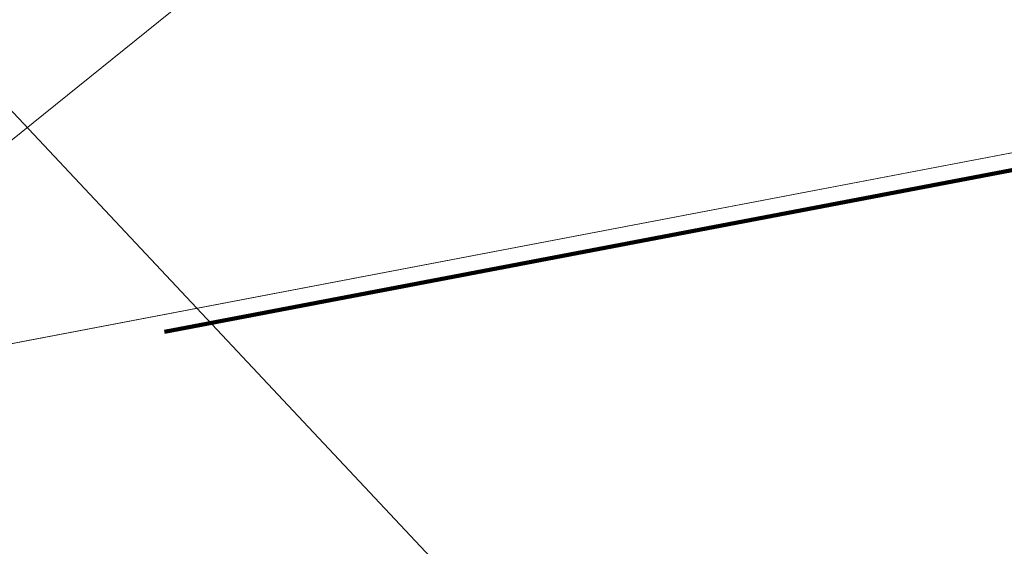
# Model space of a CAD drawing. Extents: x 3503739 to 3504470, y 5375172 to 5375561.
# Tile 53 of 142: x 3504138.841 to 3504139.342, y 5375390.276 to 5375390.544. Entities that reach past the tile are written whole.
import ezdxf

# ---------------------------------------------------------------- set-up
doc = ezdxf.new("R2010")
doc.units = 0
doc.header["$MEASUREMENT"] = 0
doc.linetypes.add('1', pattern=[1.4, 0.5, -0.2, 0.5, -0.2])
for name, color, linetype in [('_4WP_KANCADT_', 7, 'Continuous'), ('BHM_WA', 7, 'Continuous'), ('KMP_TIEF20-05-25', 7, 'Continuous')]:
    doc.layers.add(name, color=color, linetype=linetype)

msp = doc.modelspace()

# ---------------------------------------------------------------- linework, layer by layer
at = {"layer": '_4WP_KANCADT_', "color": 7, "linetype": 'Continuous', "lineweight": 20}
msp.add_line((3504139.56424, 5375389.72342), (3504131.91123, 5375397.87138), dxfattribs=at)
at = {"layer": 'BHM_WA', "color": 254, "linetype": 'Continuous', "lineweight": 9}
for points in [[(3504140.94327, 5375392.1806, 0), (3504134.2822, 5375386.81298, 0)], [(3504140.87016, 5375387.52983, 0), (3504140.94327, 5375392.1806, 0), (3504134.2822, 5375386.81298, 0)], [(3504138.47705, 5375390.31098, 0), (3504139.65581, 5375390.53576, 0), (3504139.89932, 5375389.25877, 0), (3504138.72056, 5375389.03399, 0), (3504138.4965, 5375390.20895, 0), (3504138.72056, 5375389.03399, 0), (3504139.89932, 5375389.25877, 0), (3504139.65581, 5375390.53576, 0), (3504138.6684, 5375390.34747, 0), (3504138.52244, 5375390.31963, 0), (3504138.47705, 5375390.31098, 0)], [(3504138.47705, 5375390.31098, 0), (3504138.48141, 5375390.2881, 0), (3504138.4965, 5375390.20895, 0), (3504138.72056, 5375389.03399, 0), (3504139.89932, 5375389.25877, 0), (3504139.65581, 5375390.53576, 0), (3504138.6684, 5375390.34747, 0), (3504138.52244, 5375390.31963, 0), (3504138.47705, 5375390.31098, 0), (3504139.65581, 5375390.53576, 0), (3504139.89932, 5375389.25877, 0), (3504138.72056, 5375389.03399, 0), (3504138.47705, 5375390.31098, 0)]]:
    msp.add_polyline3d(points, dxfattribs=at)
at = {"layer": 'KMP_TIEF20-05-25', "color": 250, "linetype": '1', "lineweight": 100}
msp.add_line((3504144.21902, 5375391.3971), (3504116.79137, 5375386.16688), dxfattribs=at)

doc.saveas('drawing.dxf')
